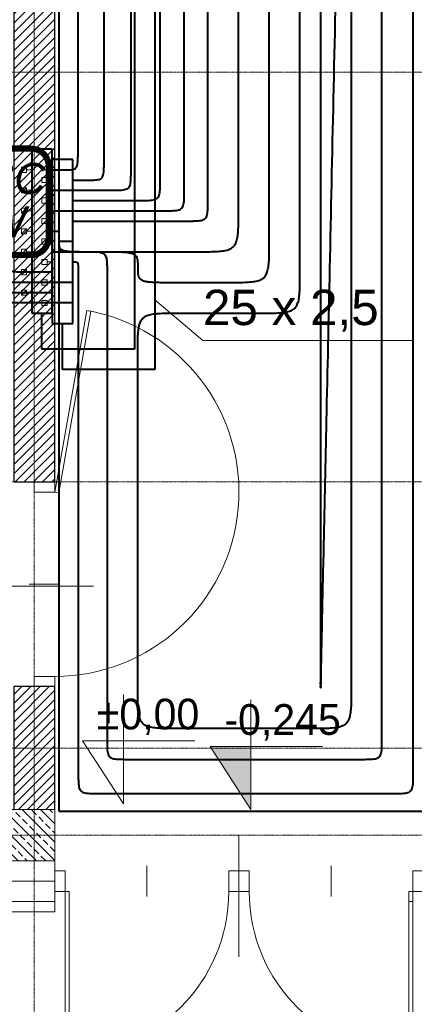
# Model space of a CAD drawing. Header units: millimetres. Extents: x 49908 to 79848, y -11883 to -3092.
# Tile 61 of 222: x 69083 to 69276, y -6682 to -6201. Entities that reach past the tile are written whole.
import ezdxf
from ezdxf.lldxf.tags import DXFTag

# ---------------------------------------------------------------- set-up
doc = ezdxf.new("R2010")
doc.units = ezdxf.units.MM
doc.linetypes.add('AUSGEZOGEN', pattern=[0])
doc.linetypes.add('DASHDOT', pattern=[1, 0.5, -0.25, 0, -0.25])
doc.layers.get('0').update_dxf_attribs({"color": 9, "lineweight": 9})
for name, color, linetype, lineweight in [('A opis', 9, 'Continuous', 13), ('A stolarka', 9, 'Continuous', 9), ('A_CIENKA', 9, 'Continuous', 9), ('A_HATCH', 9, 'Continuous', 9), ('A_IZOLACJA', 9, 'ZIGZAG', 9), ('A_MUROWANE', 9, 'Continuous', 25), ('A_OSIE', 9, 'DASHDOT', 9), ('\x9dciany', 9, 'Continuous', 9)]:
    doc.layers.add(name, color=color, linetype=linetype, lineweight=lineweight)
for name, color, linetype in [('IS_Armatura_Therm', 7, 'SOLID'), ('IS_Opisy_działek_Therm', 7, 'SOLID'), ('IS_Text_Konstrukcji', 7, 'Continuous')]:
    doc.layers.add(name, color=color, linetype=linetype)
for name, color, linetype, true_color in [('IS_Ogrzewanie_płaszczyznowe', 7, 'SOLID', 0xac00e6), ('IS_Przyłącza_o.p._Powrót', 7, 'DASH', 0x438955), ('IS_Przyłącza_o.p._Zasilanie', 7, 'SOLID', 0xff9124)]:
    doc.layers.add(name, color=color, linetype=linetype, true_color=true_color)
for name, color, linetype, lineweight, true_color in [('IS_Powrót', 7, 'DASH', 25, 0x0000e6), ('IS_Rozdzielacze_Powrót', 5, 'DASH', 25, 0x0000ff), ('IS_Rozdzielacze_Zasilanie', 1, 'SOLID', 25, 0xff0000), ('IS_Rys.pętli_o.p._Powrót', 7, 'DASH', 13, 0x4c9a5f), ('IS_Rys.pętli_o.p._Zasilanie', 7, 'SOLID', 13, 0xff8c1a), ('IS_Zasilanie', 7, 'SOLID', 25, 0xeb0000)]:
    doc.layers.add(name, color=color, linetype=linetype, lineweight=lineweight, true_color=true_color)
tags = doc.linetypes.add('DASH', pattern=[15, 10, -5]).pattern_tags.tags
tags[6:7] = [DXFTag(74, 4), DXFTag(75, 0), DXFTag(340, '0'), DXFTag(46, 0.0), DXFTag(50, 0.0), DXFTag(44, 0.0), DXFTag(45, 0.0)]
tags[4:5] = [DXFTag(74, 4), DXFTag(75, 0), DXFTag(340, '0'), DXFTag(46, 0.0), DXFTag(50, 0.0), DXFTag(44, 0.0), DXFTag(45, 0.0)]
tags = doc.linetypes.add('SOLID', pattern=[10, 10, 0]).pattern_tags.tags
tags[6:7] = [DXFTag(74, 4), DXFTag(75, 0), DXFTag(340, '0'), DXFTag(46, 0.0), DXFTag(50, 0.0), DXFTag(44, 0.0), DXFTag(45, 0.0)]
tags[4:5] = [DXFTag(74, 4), DXFTag(75, 0), DXFTag(340, '0'), DXFTag(46, 0.0), DXFTag(50, 0.0), DXFTag(44, 0.0), DXFTag(45, 0.0)]
doc.linetypes.add('ZIGZAG', pattern='A,0.00254,-5.08,[131,ltypeshp.shx,S=5.08,R=0,X=-5.08,Y=0],-10.16,[131,ltypeshp.shx,S=5.08,R=180,X=5.08,Y=0],-5.08', length=20.32254)
pattern_1 = [(45, (16000, 0), (-2.24506403, 2.24506403), [])]

msp = doc.modelspace()

# ---------------------------------------------------------------- hatches: boundary and pattern name
at = {"lineweight": 5, "ltscale": 0.25}
h = msp.add_hatch(dxfattribs=at)
h.set_pattern_fill('ANSI33', color=256, angle=90, style=0)
h.set_pattern_definition([(135, (69100.4694, -6611.6265), (-4.4901, -4.4901), []), (135, (69100.4694, -6607.1363), (-4.4901, -4.4901), [3.175, -1.5875])])
h.paths.add_polyline_path([(69075.47, -6611.63), (69100.47, -6611.63), (69100.47, -6586.63), (69075.47, -6586.63)])
at = {"layer": 'A_CIENKA', "transparency": 33554687}
h = msp.add_hatch(color=256, dxfattribs=at)
h.dxf.hatch_style = 1
h.paths.add_polyline_path([(69196.35, -6555.81), (69176.35, -6555.81), (69196.35, -6586.59)])
at = {"layer": 'A_HATCH', "transparency": 33554687}
h = msp.add_hatch(dxfattribs=at)
h.set_pattern_fill('ANSI31', color=256, angle=360)
h.set_pattern_definition(pattern_1)
h.paths.add_polyline_path([(69100.47, -6009.74), (69080.47, -6009.74), (69080.47, -6426.63), (69100.47, -6426.63)])
h.paths.add_polyline_path([(69100.47, -5426.63), (69080.47, -5426.63), (69080.47, -5486.63), (68700.47, -5486.63), (68700.47, -5439.13), (68680.47, -5439.13), (68680.47, -5566.63), (68700.47, -5566.63), (68700.47, -5506.63), (69080.47, -5506.63), (69080.47, -5566.63), (69100.47, -5566.63)])
h.paths.add_polyline_path([(69100.47, -4926.63), (69042.97, -4926.63), (69042.97, -4946.63), (69080.47, -4946.63), (69080.47, -5326.63), (69100.47, -5326.63)])
h.paths.add_polyline_path([(68942.97, -4926.63), (68837.97, -4926.63), (68837.97, -4946.63), (68942.97, -4946.63)])
h.paths.add_polyline_path([(69695.47, -5826.63), (69555.47, -5826.63), (69555.47, -5846.63), (69670.47, -5846.63), (69670.47, -6026.63), (69690.47, -6026.63), (69690.47, -5846.63), (69695.47, -5846.63)])
h.paths.add_polyline_path([(69690.47, -6026.63), (69670.47, -6026.63), (69670.47, -6126.63), (69690.47, -6126.63)])
h.paths.add_polyline_path([(69690.47, -6126.63), (69670.47, -6126.63), (69670.47, -6181.63), (69690.47, -6181.63)])
h.paths.add_polyline_path([(69940.47, -5826.63), (69790.47, -5826.63), (69790.47, -5846.63), (69940.47, -5846.63)])
h.paths.add_polyline_path([(69940.47, -5826.63), (69940.47, -5846.63)], flags=17)
h.paths.add_polyline_path([(69790.47, -5826.63), (69785.47, -5826.63), (69785.47, -5846.63), (69790.47, -5846.63)])
h.paths.add_polyline_path([(69325.47, -5826.63), (69325.47, -5846.63), (69465.47, -5846.63), (69465.47, -5826.63)])
h.paths.add_polyline_path([(69300.47, -5851.63), (69280.47, -5851.63), (69280.47, -5966.63), (69290.47, -5966.63), (69300.47, -5966.63)])
h.paths.add_polyline_path([(69300.47, -5439.13), (69280.47, -5439.13), (69280.47, -5813.63), (69300.47, -5813.63)])
h.paths.add_polyline_path([(69280.47, -5014.13), (69300.47, -5014.13), (69300.47, -4926.63), (69280.47, -4926.63)])
h.paths.add_polyline_path([(69300.47, -5039.13), (69280.47, -5039.13), (69280.47, -5414.13), (69300.47, -5414.13)])
h.paths.add_polyline_path([(68700.47, -5839.13), (68680.47, -5839.13), (68680.47, -5909.74), (68700.47, -5909.74)])
h.paths.add_polyline_path([(68700.47, -5814.13), (68700.47, -5826.63), (69080.47, -5826.63), (69080.47, -5909.74), (69100.47, -5909.74), (69100.47, -5666.63), (69080.47, -5666.63), (69080.47, -5806.63), (68700.47, -5806.63), (68700.47, -5666.63), (68680.47, -5666.63), (68680.47, -5814.13)])
h.paths.add_polyline_path([(68680.47, -5014.13), (68700.47, -5014.13), (68700.47, -4946.63), (68737.97, -4946.63), (68737.97, -4926.63), (68680.47, -4926.63)])
h.paths.add_polyline_path([(68700.47, -5039.13), (68680.47, -5039.13), (68680.47, -5314.13), (68700.47, -5314.13)])
h = msp.add_hatch(dxfattribs=at)
h.set_pattern_fill('ANSI31', color=256, angle=360)
h.set_pattern_definition(pattern_1)
h.paths.add_polyline_path([(69100.47, -6526.63), (69080.47, -6526.63), (69080.47, -6586.63), (69100.47, -6586.63)])
h.paths.add_polyline_path([(69300.47, -6239.13), (69280.47, -6239.13), (69280.47, -6586.63), (69300.47, -6586.63)])
h.paths.add_polyline_path([(69690.47, -6271.63), (69680.47, -6271.63), (69670.47, -6271.63), (69670.47, -6586.63), (69690.47, -6586.63)])

# ---------------------------------------------------------------- linework, layer by layer
for p, q in [((69105.47, -6626.63), (69107.47, -6626.63)), ((69273.47, -6626.63), (69280.47, -6626.63))]:
    msp.add_line(p, q)
msp.add_lwpolyline([(69075.47, -6611.63), (69100.47, -6611.63), (69100.47, -6586.63), (69075.47, -6586.63)], close=True)
at = {"ltscale": 0.5}
msp.add_lwpolyline([(69100.47, -6636.63), (69100.47, -6611.63)], dxfattribs=at)
at = {"layer": 'A opis', "ltscale": 0.5}
for p, q in [((69059.87, -6477.52), (69119.37, -6477.52)), ((69190.47, -6658.62), (69190.47, -6599.13))]:
    msp.add_line(p, q, dxfattribs=at)
at = {"layer": 'A stolarka', "linetype": 'AUSGEZOGEN', "lineweight": 0}
for p, q in [((69102.97, -6476.63), (69087.97, -6476.63)), ((69145.47, -6629.13), (69145.47, -6614.13)), ((69235.47, -6629.13), (69235.47, -6614.13))]:
    msp.add_line(p, q, dxfattribs=at)
for points in [[(69100.47, -6431.63), (69102.44, -6431.97), (69118.07, -6343.34), (69116.1, -6342.99)], [(69090.47, -6426.63), (69090.47, -6431.63), (69100.47, -6431.63), (69100.47, -6426.63)], [(69090.47, -6521.63), (69090.47, -6526.63), (69100.47, -6526.63), (69100.47, -6521.63)], [(69100.47, -6616.63), (69105.47, -6616.63), (69105.47, -6626.63), (69100.47, -6626.63)], [(69185.47, -6616.63), (69190.47, -6616.63), (69190.47, -6626.63), (69185.47, -6626.63)], [(69195.47, -6616.63), (69190.47, -6616.63), (69190.47, -6626.63), (69195.47, -6626.63)], [(69280.47, -6616.63), (69275.47, -6616.63), (69275.47, -6626.63), (69280.47, -6626.63)], [(69105.47, -6626.63), (69107.47, -6626.63), (69107.47, -6706.63), (69105.47, -6706.63)], [(69275.47, -6626.63), (69273.47, -6626.63), (69273.47, -6706.63), (69275.47, -6706.63)]]:
    msp.add_lwpolyline(points, close=True, dxfattribs=at)
for centre, radius, start, end in [((69100.47, -6431.63), 90, 270, 80), ((69105.47, -6626.63), 80, 270, 0), ((69275.47, -6626.63), 80, 180, 270)]:
    msp.add_arc(centre, radius, start, end, dxfattribs=at)
at = {"layer": 'A_CIENKA'}
for p, q in [((69134.02, -6530.5), (69134.02, -6583.93)), ((69134.02, -6553.14), (69114.02, -6553.14)), ((69114.02, -6553.14), (69134.02, -6583.93)), ((69134.02, -6553.14), (69168.93, -6553.14))]:
    msp.add_line(p, q, dxfattribs=at)
for points in [[(69196.35, -6533.16), (69196.35, -6586.59), (69176.35, -6555.81), (69196.35, -6555.81), (69231.26, -6555.81)], [(69100.47, -6631.63), (68680.47, -6631.63)], [(69275.47, -6631.63), (69273.47, -6631.63)]]:
    msp.add_lwpolyline(points, dxfattribs=at)
at = {"layer": 'A_IZOLACJA', "ltscale": 0.015}
msp.add_lwpolyline([(69100.47, -6621.63), (68680.47, -6621.63)], dxfattribs=at)
at = {"layer": 'A_MUROWANE'}
msp.add_lwpolyline([(69080.47, -6009.74), (69080.47, -6426.63), (69100.47, -6426.63), (69100.47, -6009.74)], close=True, dxfattribs=at)
msp.add_lwpolyline([(69100.47, -6586.63), (69100.47, -6526.63), (69080.47, -6526.63), (69080.47, -6586.63)], dxfattribs=at)
at = {"layer": 'A_OSIE', "ltscale": 0.3, "transparency": 33554559}
for p, q in [((69090.47, -7140.05), (69090.47, -3902.99)), ((70341.81, -6226.63), (67440.85, -6226.63)), ((70341.81, -6426.63), (67440.85, -6426.63)), ((70341.81, -6556.63), (67440.85, -6556.63)), ((67440.85, -6599.13), (70342.17, -6599.13))]:
    msp.add_line(p, q, dxfattribs=at)
at = {"layer": 'IS_Armatura_Therm', "color": 5, "lineweight": 20}
for p, q in [((69086.72, -6273.03), (69084.22, -6273.03)), ((69084.22, -6273.03), (69084.22, -6275.53)), ((69086.72, -6273.03), (69084.22, -6275.53)), ((69086.72, -6275.53), (69086.72, -6273.03)), ((69089.22, -6274.28), (69086.72, -6274.28)), ((69084.22, -6275.53), (69086.72, -6275.53)), ((69086.72, -6283.03), (69084.22, -6283.03)), ((69084.22, -6283.03), (69084.22, -6285.53)), ((69086.72, -6283.03), (69084.22, -6285.53)), ((69086.72, -6285.53), (69086.72, -6283.03)), ((69084.22, -6285.53), (69086.72, -6285.53)), ((69089.22, -6284.28), (69086.72, -6284.28)), ((69086.72, -6293.03), (69084.22, -6293.03)), ((69084.22, -6293.03), (69084.22, -6295.53)), ((69086.72, -6293.03), (69084.22, -6295.53)), ((69086.72, -6295.53), (69086.72, -6293.03)), ((69084.22, -6295.53), (69086.72, -6295.53)), ((69089.22, -6294.28), (69086.72, -6294.28)), ((69086.72, -6303.03), (69084.22, -6303.03)), ((69084.22, -6303.03), (69084.22, -6305.53)), ((69086.72, -6303.03), (69084.22, -6305.53)), ((69086.72, -6305.53), (69086.72, -6303.03)), ((69084.22, -6305.53), (69086.72, -6305.53)), ((69089.22, -6304.28), (69086.72, -6304.28)), ((69086.72, -6313.03), (69084.22, -6313.03)), ((69084.22, -6313.03), (69084.22, -6315.53)), ((69086.72, -6313.03), (69084.22, -6315.53)), ((69084.22, -6315.53), (69086.72, -6315.53)), ((69086.72, -6315.53), (69086.72, -6313.03)), ((69089.22, -6314.28), (69086.72, -6314.28)), ((69086.72, -6323.03), (69084.22, -6323.03)), ((69084.22, -6323.03), (69084.22, -6325.53)), ((69086.72, -6323.03), (69084.22, -6325.53)), ((69084.22, -6325.53), (69086.72, -6325.53)), ((69086.72, -6325.53), (69086.72, -6323.03)), ((69089.22, -6324.28), (69086.72, -6324.28)), ((69086.72, -6333.03), (69084.22, -6333.03)), ((69084.22, -6333.03), (69084.22, -6335.53)), ((69086.72, -6333.03), (69084.22, -6335.53)), ((69084.22, -6335.53), (69086.72, -6335.53)), ((69086.72, -6335.53), (69086.72, -6333.03)), ((69089.22, -6334.28), (69086.72, -6334.28))]:
    msp.add_line(p, q, dxfattribs=at)
at = {"layer": 'IS_Armatura_Therm', "color": 1, "lineweight": 20}
for p, q in [((69096.72, -6278.03), (69094.22, -6278.03)), ((69094.22, -6278.03), (69094.22, -6280.53)), ((69096.72, -6280.53), (69096.72, -6278.03)), ((69094.22, -6280.53), (69096.72, -6280.53)), ((69099.22, -6279.28), (69096.72, -6279.28)), ((69096.72, -6288.03), (69094.22, -6288.03)), ((69094.22, -6288.03), (69094.22, -6290.53)), ((69096.72, -6290.53), (69096.72, -6288.03)), ((69094.22, -6290.53), (69096.72, -6290.53)), ((69099.22, -6289.28), (69096.72, -6289.28)), ((69096.72, -6298.03), (69094.22, -6298.03)), ((69094.22, -6298.03), (69094.22, -6300.53)), ((69096.72, -6300.53), (69096.72, -6298.03)), ((69094.22, -6300.53), (69096.72, -6300.53)), ((69099.22, -6299.28), (69096.72, -6299.28)), ((69096.72, -6308.03), (69094.22, -6308.03)), ((69094.22, -6308.03), (69094.22, -6310.53)), ((69094.22, -6310.53), (69096.72, -6310.53)), ((69096.72, -6310.53), (69096.72, -6308.03)), ((69099.22, -6309.28), (69096.72, -6309.28)), ((69096.72, -6318.03), (69094.22, -6318.03)), ((69094.22, -6318.03), (69094.22, -6320.53)), ((69094.22, -6320.53), (69096.72, -6320.53)), ((69096.72, -6320.53), (69096.72, -6318.03)), ((69099.22, -6319.28), (69096.72, -6319.28)), ((69096.72, -6328.03), (69094.22, -6328.03)), ((69094.22, -6328.03), (69094.22, -6330.53)), ((69094.22, -6330.53), (69096.72, -6330.53)), ((69096.72, -6330.53), (69096.72, -6328.03)), ((69099.22, -6329.28), (69096.72, -6329.28)), ((69096.72, -6338.03), (69094.22, -6338.03)), ((69094.22, -6338.03), (69094.22, -6340.53)), ((69094.22, -6340.53), (69096.72, -6340.53)), ((69096.72, -6340.53), (69096.72, -6338.03)), ((69099.22, -6339.28), (69096.72, -6339.28))]:
    msp.add_line(p, q, dxfattribs=at)
at = {"layer": 'IS_Ogrzewanie_płaszczyznowe', "lineweight": 40}
for p, q in [((69102.42, -6031.83), (69102.42, -6203.33)), ((69102.42, -6203.33), (69102.42, -6376.19)), ((69102.42, -6376.19), (69102.42, -6587.52)), ((69102.42, -6587.52), (69282.42, -6587.52))]:
    msp.add_line(p, q, dxfattribs=at)
at = {"layer": 'IS_Opisy_działek_Therm', "lineweight": 20}
for p, q in [((69149.39, -6337.83), (69172.89, -6357.64)), ((69172.89, -6357.64), (69275.89, -6357.64))]:
    msp.add_line(p, q, dxfattribs=at)
at = {"layer": 'IS_Powrót', "lineweight": 40}
for p, q in [((69139.39, -5866.06), (69139.39, -6361.8)), ((69094.22, -6361.8), (69094.22, -6344.28)), ((69139.39, -6361.8), (69094.22, -6361.8))]:
    msp.add_line(p, q, dxfattribs=at)
at = {"layer": 'IS_Przyłącza_o.p._Powrót', "lineweight": 40}
for points, knots in [([(69163.76, -6284.28), (69163.76, -6281.66), (69163.76, -6271.84), (69163.76, -6251.28), (69163.76, -6220.05), (69163.76, -6181.2), (69163.76, -6137.79), (69163.76, -6092.85), (69163.76, -6049.43), (69163.76, -6010.59), (69163.76, -5979.36), (69163.76, -5958.79), (69163.76, -5948.98), (69163.76, -5946.35)], [0, 0, 0, 0, 0.078707, 0.294517, 0.616963, 1.015576, 1.459891, 1.919439, 2.363754, 2.762367, 3.084813, 3.300623, 3.37933, 3.37933, 3.37933, 3.37933]), ([(69137.74, -6274.28), (69137.74, -6271.96), (69137.74, -6263.28), (69137.74, -6245.08), (69137.74, -6217.44), (69137.74, -6183.07), (69137.74, -6144.65), (69137.74, -6104.88), (69137.74, -6066.46), (69137.74, -6032.09), (69137.74, -6004.45), (69137.74, -5986.25), (69137.74, -5977.57), (69137.74, -5975.24)], [0, 0, 0, 0, 0.069649, 0.260622, 0.545958, 0.898696, 1.291875, 1.698535, 2.091714, 2.444452, 2.729788, 2.920761, 2.99041, 2.99041, 2.99041, 2.99041]), ([(69111.84, -6264.28), (69111.84, -6262.24), (69111.84, -6254.59), (69111.84, -6238.56), (69111.84, -6214.23), (69111.84, -6183.96), (69111.84, -6150.12), (69111.84, -6115.1), (69111.84, -6081.27), (69111.84, -6051), (69111.84, -6026.67), (69111.84, -6010.64), (69111.84, -6002.99), (69111.84, -6000.94)], [0, 0, 0, 0, 0.061334, 0.229507, 0.480779, 0.791405, 1.137645, 1.495755, 1.841995, 2.152621, 2.403893, 2.572066, 2.6334, 2.6334, 2.6334, 2.6334]), ([(69260.34, -6552.15), (69260.34, -6548.27), (69260.34, -6533.75), (69260.34, -6503.34), (69260.34, -6457.15), (69260.34, -6399.71), (69260.34, -6335.51), (69260.34, -6269.05), (69260.34, -6204.84), (69260.34, -6147.4), (69260.34, -6101.22), (69260.34, -6070.8), (69260.34, -6056.29), (69260.34, -6052.41)], [0, 0, 0, 0, 0.116393, 0.435536, 0.912373, 1.501848, 2.158907, 2.838493, 3.495552, 4.085027, 4.561864, 4.881007, 4.9974, 4.9974, 4.9974, 4.9974]), ([(69105.53, -6274.28), (69106.06, -6274.28), (69107.01, -6274.29), (69108.31, -6274.25), (69109.36, -6274.12), (69110.21, -6273.86), (69110.87, -6273.37), (69111.31, -6272.62), (69111.59, -6271.62), (69111.74, -6270.32), (69111.82, -6268.67), (69111.84, -6266.62), (69111.84, -6265.11), (69111.84, -6264.28)], [0, 0, 0, 0, 0.0156972, 0.0285596, 0.0389489, 0.0474318, 0.055, 0.063085, 0.0730556, 0.0858735, 0.1022019, 0.1225652, 0.1474338, 0.1474338, 0.1474338, 0.1474338]), ([(69099.22, -6274.28), (69099.27, -6274.28), (69099.45, -6274.28), (69099.84, -6274.28), (69100.42, -6274.28), (69101.15, -6274.28), (69101.96, -6274.28), (69102.8, -6274.28), (69103.61, -6274.28), (69104.33, -6274.28), (69104.92, -6274.28), (69105.3, -6274.28), (69105.48, -6274.28), (69105.53, -6274.28)], [0, 0, 0, 0, 0.00147011, 0.00550107, 0.01152379, 0.0189692, 0.02726822, 0.03585178, 0.0441508, 0.05159621, 0.05761893, 0.06164989, 0.06312, 0.06312, 0.06312, 0.06312]), ([(69127.74, -6284.28), (69128.57, -6284.28), (69130.07, -6284.29), (69132.13, -6284.25), (69133.78, -6284.13), (69135.09, -6283.87), (69136.12, -6283.42), (69136.87, -6282.67), (69137.32, -6281.64), (69137.58, -6280.33), (69137.7, -6278.67), (69137.74, -6276.62), (69137.74, -6275.11), (69137.74, -6274.28)], [0, 0, 0, 0, 0.0248686, 0.0452361, 0.061602, 0.0745999, 0.0851852, 0.0948541, 0.1054394, 0.1184374, 0.1348033, 0.1551707, 0.1800393, 0.1800393, 0.1800393, 0.1800393]), ([(69099.22, -6284.28), (69099.44, -6284.28), (69100.27, -6284.28), (69102.01, -6284.28), (69104.64, -6284.28), (69107.92, -6284.28), (69111.58, -6284.28), (69115.37, -6284.28), (69119.04, -6284.28), (69122.32, -6284.28), (69124.95, -6284.28), (69126.69, -6284.28), (69127.52, -6284.28), (69127.74, -6284.28)], [0, 0, 0, 0, 0.0066418, 0.0248533, 0.0520633, 0.085701, 0.1231952, 0.1619748, 0.199469, 0.2331067, 0.2603167, 0.2785282, 0.28517, 0.28517, 0.28517, 0.28517]), ([(69153.76, -6294.28), (69154.59, -6294.28), (69156.09, -6294.29), (69158.15, -6294.25), (69159.8, -6294.13), (69161.11, -6293.87), (69162.14, -6293.42), (69162.89, -6292.67), (69163.34, -6291.64), (69163.6, -6290.33), (69163.72, -6288.67), (69163.76, -6286.62), (69163.76, -6285.11), (69163.76, -6284.28)], [0, 0, 0, 0, 0.0248686, 0.0452361, 0.061602, 0.0745999, 0.0851852, 0.0948541, 0.1054394, 0.1184374, 0.1348033, 0.1551707, 0.1800393, 0.1800393, 0.1800393, 0.1800393]), ([(69099.22, -6294.28), (69099.64, -6294.28), (69101.23, -6294.28), (69104.55, -6294.28), (69109.59, -6294.28), (69115.86, -6294.28), (69122.86, -6294.28), (69130.11, -6294.28), (69137.12, -6294.28), (69143.39, -6294.28), (69148.43, -6294.28), (69151.75, -6294.28), (69153.33, -6294.28), (69153.76, -6294.28)], [0, 0, 0, 0, 0.0127021, 0.0475304, 0.0995679, 0.1638978, 0.2356031, 0.3097669, 0.3814722, 0.4458021, 0.4978396, 0.5326679, 0.54537, 0.54537, 0.54537, 0.54537]), ([(69099.22, -6304.28), (69099.24, -6304.28), (69099.34, -6304.28), (69099.53, -6304.28), (69099.83, -6304.28), (69100.2, -6304.28), (69100.61, -6304.28), (69101.03, -6304.28), (69101.45, -6304.28), (69101.81, -6304.28), (69102.11, -6304.28), (69102.31, -6304.28), (69102.4, -6304.28), (69102.42, -6304.28)], [0, 0, 0, 0, 0.00074614, 0.00279201, 0.00584877, 0.00962761, 0.01383969, 0.01819618, 0.02240826, 0.0261871, 0.02924386, 0.03128973, 0.03203587, 0.03203587, 0.03203587, 0.03203587]), ([(69086.5, -6324.28), (69085.67, -6324.28), (69084.16, -6324.29), (69082.11, -6324.25), (69080.46, -6324.13), (69079.14, -6323.87), (69078.11, -6323.42), (69077.37, -6322.67), (69076.91, -6321.64), (69076.66, -6320.33), (69076.54, -6318.67), (69076.5, -6316.62), (69076.5, -6315.11), (69076.5, -6314.28)], [0, 0, 0, 0, 0.0248686, 0.0452361, 0.061602, 0.0745999, 0.0851852, 0.0948541, 0.1054394, 0.1184374, 0.1348033, 0.1551707, 0.1800393, 0.1800393, 0.1800393, 0.1800393]), ([(69099.22, -6314.28), (69099.35, -6314.28), (69099.84, -6314.28), (69100.86, -6314.28), (69102.41, -6314.28), (69104.34, -6314.28), (69106.5, -6314.28), (69108.73, -6314.28), (69110.88, -6314.28), (69112.81, -6314.28), (69114.37, -6314.28), (69115.39, -6314.28), (69115.87, -6314.28), (69116, -6314.28)], [0, 0, 0, 0, 0.0039094, 0.0146285, 0.0306443, 0.0504433, 0.0725122, 0.0953378, 0.1174067, 0.1372057, 0.1532215, 0.1639406, 0.16785, 0.16785, 0.16785, 0.16785]), ([(69116, -6314.28), (69116.83, -6314.28), (69118.34, -6314.28), (69120.39, -6314.32), (69122.05, -6314.44), (69123.36, -6314.7), (69124.39, -6315.15), (69125.14, -6315.9), (69125.59, -6316.93), (69125.85, -6318.24), (69125.97, -6319.89), (69126.01, -6321.95), (69126, -6323.46), (69126, -6324.28)], [0, 0, 0, 0, 0.0248686, 0.0452361, 0.061602, 0.0745999, 0.0851852, 0.0948541, 0.1054394, 0.1184374, 0.1348033, 0.1551707, 0.1800393, 0.1800393, 0.1800393, 0.1800393]), ([(69099.22, -6324.28), (69099.12, -6324.28), (69098.75, -6324.28), (69097.98, -6324.28), (69096.8, -6324.28), (69095.34, -6324.28), (69093.71, -6324.28), (69092.01, -6324.28), (69090.38, -6324.28), (69088.92, -6324.28), (69087.74, -6324.28), (69086.97, -6324.28), (69086.6, -6324.28), (69086.5, -6324.28)], [0, 0, 0, 0, 0.0029624, 0.0110849, 0.023221, 0.0382239, 0.0549468, 0.0722432, 0.0889661, 0.103969, 0.1161051, 0.1242276, 0.12719, 0.12719, 0.12719, 0.12719]), ([(69126, -6324.28), (69126, -6326.05), (69126, -6332.67), (69126, -6346.54), (69126, -6367.6), (69126, -6393.79), (69126, -6423.06), (69126, -6453.37), (69126, -6482.64), (69126, -6508.83), (69126, -6529.89), (69126, -6543.76), (69126, -6550.38), (69126, -6552.15)], [0, 0, 0, 0, 0.053071, 0.198587, 0.416007, 0.684784, 0.984378, 1.294242, 1.593836, 1.862613, 2.080033, 2.225549, 2.27862, 2.27862, 2.27862, 2.27862]), ([(69099.22, -6334.28), (69098.97, -6334.28), (69098.03, -6334.28), (69096.06, -6334.28), (69093.08, -6334.28), (69089.37, -6334.28), (69085.22, -6334.28), (69080.92, -6334.28), (69076.77, -6334.28), (69073.06, -6334.28), (69070.07, -6334.28), (69068.11, -6334.28), (69067.17, -6334.28), (69066.92, -6334.28)], [0, 0, 0, 0, 0.0075234, 0.028152, 0.0589736, 0.0970759, 0.1395466, 0.1834734, 0.2259441, 0.2640464, 0.294868, 0.3154966, 0.32302, 0.32302, 0.32302, 0.32302]), ([(69126, -6552.15), (69126, -6552.98), (69126, -6554.48), (69126.04, -6556.54), (69126.16, -6558.19), (69126.42, -6559.5), (69126.87, -6560.53), (69127.62, -6561.28), (69128.65, -6561.73), (69129.96, -6561.99), (69131.61, -6562.11), (69133.67, -6562.15), (69135.18, -6562.15), (69136, -6562.15)], [0, 0, 0, 0, 0.0248686, 0.0452361, 0.061602, 0.0745999, 0.0851852, 0.0948541, 0.1054394, 0.1184374, 0.1348033, 0.1551707, 0.1800393, 0.1800393, 0.1800393, 0.1800393]), ([(69250.34, -6562.15), (69251.17, -6562.15), (69252.68, -6562.15), (69254.73, -6562.11), (69256.39, -6561.99), (69257.7, -6561.73), (69258.73, -6561.28), (69259.48, -6560.53), (69259.93, -6559.5), (69260.19, -6558.19), (69260.31, -6556.54), (69260.35, -6554.48), (69260.34, -6552.98), (69260.34, -6552.15)], [0, 0, 0, 0, 0.0248686, 0.0452361, 0.061602, 0.0745999, 0.0851852, 0.0948541, 0.1054394, 0.1184374, 0.1348033, 0.1551707, 0.1800393, 0.1800393, 0.1800393, 0.1800393]), ([(69136, -6562.15), (69136.89, -6562.15), (69140.21, -6562.15), (69147.17, -6562.15), (69157.74, -6562.15), (69170.88, -6562.15), (69185.57, -6562.15), (69200.78, -6562.15), (69215.47, -6562.15), (69228.61, -6562.15), (69239.18, -6562.15), (69246.14, -6562.15), (69249.46, -6562.15), (69250.34, -6562.15)], [0, 0, 0, 0, 0.026631, 0.09965, 0.20875, 0.343621, 0.493956, 0.649444, 0.799779, 0.93465, 1.04375, 1.116769, 1.1434, 1.1434, 1.1434, 1.1434])]:
    msp.add_open_spline(points, degree=3, knots=knots, dxfattribs=at)
at = {"layer": 'IS_Przyłącza_o.p._Zasilanie', "lineweight": 40}
for points, knots in [([(69175.28, -6289.28), (69175.28, -6286.5), (69175.28, -6276.09), (69175.28, -6254.28), (69175.28, -6221.15), (69175.28, -6179.95), (69175.28, -6133.9), (69175.28, -6086.23), (69175.28, -6040.18), (69175.28, -5998.98), (69175.28, -5965.85), (69175.28, -5944.04), (69175.28, -5933.62), (69175.28, -5930.84)], [0, 0, 0, 0, 0.083484, 0.312392, 0.654408, 1.077214, 1.548495, 2.035935, 2.507216, 2.930022, 3.272038, 3.500946, 3.58443, 3.58443, 3.58443, 3.58443]), ([(69151.96, -6279.28), (69151.96, -6276.81), (69151.96, -6267.56), (69151.96, -6248.17), (69151.96, -6218.72), (69151.96, -6182.1), (69151.96, -6141.17), (69151.96, -6098.8), (69151.96, -6057.87), (69151.96, -6021.24), (69151.96, -5991.8), (69151.96, -5972.41), (69151.96, -5963.16), (69151.96, -5960.68)], [0, 0, 0, 0, 0.074205, 0.27767, 0.58167, 0.957482, 1.37638, 1.80964, 2.228538, 2.60435, 2.90835, 3.111815, 3.18602, 3.18602, 3.18602, 3.18602]), ([(69124.55, -6269.28), (69124.55, -6267.09), (69124.55, -6258.9), (69124.55, -6241.73), (69124.55, -6215.66), (69124.55, -6183.23), (69124.55, -6146.99), (69124.55, -6109.47), (69124.55, -6073.22), (69124.55, -6040.79), (69124.55, -6014.72), (69124.55, -5997.56), (69124.55, -5989.36), (69124.55, -5987.17)], [0, 0, 0, 0, 0.065707, 0.24587, 0.515056, 0.847829, 1.218754, 1.602396, 1.973321, 2.306094, 2.57528, 2.755443, 2.82115, 2.82115, 2.82115, 2.82115]), ([(69275.64, -6568.83), (69275.64, -6564.91), (69275.64, -6550.26), (69275.64, -6519.56), (69275.64, -6472.95), (69275.64, -6414.96), (69275.64, -6350.16), (69275.64, -6283.08), (69275.64, -6218.27), (69275.64, -6160.29), (69275.64, -6113.67), (69275.64, -6082.98), (69275.64, -6068.32), (69275.64, -6064.41)], [0, 0, 0, 0, 0.117483, 0.439615, 0.920917, 1.515913, 2.179125, 2.865075, 3.528287, 4.123283, 4.604585, 4.926717, 5.0442, 5.0442, 5.0442, 5.0442]), ([(69116.88, -6279.28), (69117.52, -6279.28), (69118.67, -6279.29), (69120.25, -6279.25), (69121.52, -6279.12), (69122.54, -6278.87), (69123.34, -6278.39), (69123.9, -6277.64), (69124.23, -6276.63), (69124.43, -6275.32), (69124.52, -6273.67), (69124.55, -6271.62), (69124.55, -6270.11), (69124.55, -6269.28)], [0, 0, 0, 0, 0.0190594, 0.0346726, 0.0472489, 0.0573694, 0.0659996, 0.0746135, 0.0847812, 0.0976559, 0.1139961, 0.1343607, 0.1592293, 0.1592293, 0.1592293, 0.1592293]), ([(69109.22, -6279.28), (69109.28, -6279.28), (69109.5, -6279.28), (69109.97, -6279.28), (69110.68, -6279.28), (69111.56, -6279.28), (69112.54, -6279.28), (69113.56, -6279.28), (69114.55, -6279.28), (69115.43, -6279.28), (69116.14, -6279.28), (69116.6, -6279.28), (69116.82, -6279.28), (69116.88, -6279.28)], [0, 0, 0, 0, 0.001785, 0.00667937, 0.01399213, 0.02303231, 0.03310894, 0.04353106, 0.05360769, 0.06264787, 0.06996063, 0.074855, 0.07664, 0.07664, 0.07664, 0.07664]), ([(69141.96, -6289.28), (69142.79, -6289.28), (69144.3, -6289.29), (69146.35, -6289.25), (69148.01, -6289.13), (69149.32, -6288.87), (69150.35, -6288.42), (69151.09, -6287.67), (69151.55, -6286.64), (69151.8, -6285.33), (69151.92, -6283.67), (69151.96, -6281.62), (69151.96, -6280.11), (69151.96, -6279.28)], [0, 0, 0, 0, 0.0248686, 0.0452361, 0.061602, 0.0745999, 0.0851852, 0.0948541, 0.1054394, 0.1184374, 0.1348033, 0.1551707, 0.1800393, 0.1800393, 0.1800393, 0.1800393]), ([(69109.22, -6289.28), (69109.47, -6289.28), (69110.43, -6289.28), (69112.42, -6289.28), (69115.44, -6289.28), (69119.21, -6289.28), (69123.41, -6289.28), (69127.77, -6289.28), (69131.97, -6289.28), (69135.74, -6289.28), (69138.76, -6289.28), (69140.76, -6289.28), (69141.71, -6289.28), (69141.96, -6289.28)], [0, 0, 0, 0, 0.0076259, 0.0285355, 0.0597769, 0.0983982, 0.1414474, 0.1859726, 0.2290218, 0.2676431, 0.2988845, 0.3197941, 0.32742, 0.32742, 0.32742, 0.32742]), ([(69165.28, -6299.28), (69166.11, -6299.28), (69167.61, -6299.29), (69169.67, -6299.25), (69171.32, -6299.13), (69172.64, -6298.87), (69173.66, -6298.42), (69174.41, -6297.67), (69174.87, -6296.64), (69175.12, -6295.33), (69175.24, -6293.67), (69175.28, -6291.62), (69175.28, -6290.11), (69175.28, -6289.28)], [0, 0, 0, 0, 0.0248686, 0.0452361, 0.061602, 0.0745999, 0.0851852, 0.0948541, 0.1054394, 0.1184374, 0.1348033, 0.1551707, 0.1800393, 0.1800393, 0.1800393, 0.1800393]), ([(69109.22, -6299.28), (69109.65, -6299.28), (69111.28, -6299.28), (69114.7, -6299.28), (69119.88, -6299.28), (69126.32, -6299.28), (69133.52, -6299.28), (69140.98, -6299.28), (69148.18, -6299.28), (69154.62, -6299.28), (69159.8, -6299.28), (69163.21, -6299.28), (69164.84, -6299.28), (69165.28, -6299.28)], [0, 0, 0, 0, 0.0130563, 0.048856, 0.1023448, 0.1684688, 0.2421739, 0.3184061, 0.3921112, 0.4582352, 0.511724, 0.5475237, 0.56058, 0.56058, 0.56058, 0.56058]), ([(69109.22, -6309.28), (69109.17, -6309.28), (69108.97, -6309.28), (69108.56, -6309.28), (69107.93, -6309.28), (69107.15, -6309.28), (69106.27, -6309.28), (69105.37, -6309.28), (69104.5, -6309.28), (69103.72, -6309.28), (69103.09, -6309.28), (69102.67, -6309.28), (69102.48, -6309.28), (69102.42, -6309.28)], [0, 0, 0, 0, 0.00158294, 0.00592325, 0.01240818, 0.02042498, 0.02936091, 0.03860322, 0.04753915, 0.05555595, 0.06204089, 0.06638119, 0.06796413, 0.06796413, 0.06796413, 0.06796413]), ([(69109.22, -6319.28), (69109.23, -6319.28), (69109.27, -6319.28), (69109.35, -6319.28), (69109.48, -6319.28), (69109.64, -6319.28), (69109.81, -6319.28), (69110, -6319.28), (69110.17, -6319.28), (69110.33, -6319.28), (69110.46, -6319.28), (69110.54, -6319.28), (69110.58, -6319.28), (69110.59, -6319.28)], [0, 0, 0, 0, 0.00031967, 0.00119617, 0.00250577, 0.00412472, 0.00592928, 0.00779572, 0.00960028, 0.01121923, 0.01252883, 0.01340533, 0.013725, 0.013725, 0.013725, 0.013725]), ([(69110.59, -6319.28), (69110.71, -6319.28), (69110.91, -6319.28), (69111.21, -6319.32), (69111.47, -6319.49), (69111.65, -6319.81), (69111.77, -6320.29), (69111.85, -6321), (69111.91, -6321.97), (69111.94, -6323.25), (69111.96, -6324.9), (69111.96, -6326.95), (69111.96, -6328.46), (69111.96, -6329.28)], [0, 0, 0, 0, 0.003414, 0.0062576, 0.0089118, 0.0121928, 0.0169592, 0.0238603, 0.0334227, 0.0461256, 0.0624303, 0.0827911, 0.1076596, 0.1076596, 0.1076596, 0.1076596]), ([(69109.22, -6329.28), (69108.97, -6329.28), (69108.02, -6329.28), (69106.02, -6329.28), (69103, -6329.28), (69099.24, -6329.28), (69095.04, -6329.28), (69090.68, -6329.28), (69086.48, -6329.28), (69082.72, -6329.28), (69079.7, -6329.28), (69077.71, -6329.28), (69076.75, -6329.28), (69076.5, -6329.28)], [0, 0, 0, 0, 0.0076205, 0.0285154, 0.0597349, 0.0983291, 0.141348, 0.185842, 0.2288609, 0.2674551, 0.2986746, 0.3195695, 0.32719, 0.32719, 0.32719, 0.32719]), ([(69111.96, -6329.28), (69111.96, -6331.14), (69111.96, -6338.1), (69111.96, -6352.68), (69111.96, -6374.82), (69111.96, -6402.35), (69111.96, -6433.13), (69111.96, -6464.98), (69111.96, -6495.76), (69111.96, -6523.29), (69111.96, -6545.43), (69111.96, -6560.01), (69111.96, -6566.97), (69111.96, -6568.83)], [0, 0, 0, 0, 0.055791, 0.208767, 0.437331, 0.719886, 1.034836, 1.360584, 1.675534, 1.958089, 2.186653, 2.339629, 2.39542, 2.39542, 2.39542, 2.39542]), ([(69109.22, -6339.28), (69108.81, -6339.28), (69107.29, -6339.28), (69104.11, -6339.28), (69099.28, -6339.28), (69093.27, -6339.28), (69086.55, -6339.28), (69079.59, -6339.28), (69072.87, -6339.28), (69066.86, -6339.28), (69062.03, -6339.28), (69058.84, -6339.28), (69057.32, -6339.28), (69056.92, -6339.28)], [0, 0, 0, 0, 0.0121815, 0.0455825, 0.0954875, 0.1571811, 0.2259478, 0.2970722, 0.3658389, 0.4275325, 0.4774375, 0.5108385, 0.52302, 0.52302, 0.52302, 0.52302]), ([(69111.96, -6568.83), (69111.96, -6569.66), (69111.96, -6571.16), (69112, -6573.22), (69112.12, -6574.87), (69112.38, -6576.18), (69112.83, -6577.21), (69113.58, -6577.96), (69114.61, -6578.41), (69115.92, -6578.67), (69117.57, -6578.79), (69119.63, -6578.83), (69121.14, -6578.83), (69121.96, -6578.83)], [0, 0, 0, 0, 0.0248686, 0.0452361, 0.061602, 0.0745999, 0.0851852, 0.0948541, 0.1054394, 0.1184374, 0.1348033, 0.1551707, 0.1800393, 0.1800393, 0.1800393, 0.1800393]), ([(69265.64, -6578.83), (69266.47, -6578.83), (69267.98, -6578.83), (69270.03, -6578.79), (69271.69, -6578.67), (69273, -6578.41), (69274.03, -6577.96), (69274.78, -6577.21), (69275.23, -6576.18), (69275.49, -6574.87), (69275.61, -6573.22), (69275.65, -6571.16), (69275.64, -6569.66), (69275.64, -6568.83)], [0, 0, 0, 0, 0.0248686, 0.0452361, 0.061602, 0.0745999, 0.0851852, 0.0948541, 0.1054394, 0.1184374, 0.1348033, 0.1551707, 0.1800393, 0.1800393, 0.1800393, 0.1800393]), ([(69121.96, -6578.83), (69123.08, -6578.83), (69127.25, -6578.83), (69136, -6578.83), (69149.28, -6578.83), (69165.79, -6578.83), (69184.25, -6578.83), (69203.36, -6578.83), (69221.82, -6578.83), (69238.33, -6578.83), (69251.61, -6578.83), (69260.36, -6578.83), (69264.53, -6578.83), (69265.64, -6578.83)], [0, 0, 0, 0, 0.033464, 0.125221, 0.262316, 0.431796, 0.620706, 0.816094, 1.005004, 1.174484, 1.311579, 1.403336, 1.4368, 1.4368, 1.4368, 1.4368])]:
    msp.add_open_spline(points, degree=3, knots=knots, dxfattribs=at)
at = {"layer": 'IS_Rozdzielacze_Powrót', "linetype": 'SOLID', "lineweight": 40}
for p, q in [((69099.22, -6264.28), (69089.22, -6264.28)), ((69089.22, -6264.28), (69089.22, -6344.28)), ((69099.22, -6344.28), (69099.22, -6264.28)), ((69089.22, -6344.28), (69099.22, -6344.28)), ((69099.22, -6344.28), (69099.22, -6344.28))]:
    msp.add_line(p, q, dxfattribs=at)
at = {"layer": 'IS_Rozdzielacze_Zasilanie', "lineweight": 40}
for p, q in [((69109.22, -6269.28), (69099.22, -6269.28)), ((69099.22, -6269.28), (69099.22, -6349.28)), ((69109.22, -6349.28), (69109.22, -6269.28)), ((69099.22, -6349.28), (69109.22, -6349.28)), ((69109.22, -6349.28), (69109.22, -6349.28))]:
    msp.add_line(p, q, dxfattribs=at)
at = {"layer": 'IS_Rys.pętli_o.p._Powrót', "lineweight": 40}
for points, knots in [([(69230.78, -6512.15), (69230.89, -6507.25), (69231.28, -6488.91), (69232.12, -6450.49), (69233.39, -6392.15), (69234.96, -6319.58), (69236.72, -6238.47), (69238.55, -6154.52), (69240.31, -6073.41), (69241.88, -6000.84), (69243.15, -5942.5), (69243.98, -5904.08), (69244.38, -5885.74), (69244.49, -5880.84)], [0, 0, 0, 0, 0.147073, 0.550336, 1.152859, 1.897711, 2.727959, 3.586673, 4.416922, 5.161773, 5.764297, 6.16756, 6.314633, 6.314633, 6.314633, 6.314633]), ([(69205.28, -6309.28), (69205.28, -6306.19), (69205.28, -6294.62), (69205.28, -6270.37), (69205.28, -6233.55), (69205.28, -6187.75), (69205.28, -6136.56), (69205.28, -6083.57), (69205.28, -6032.38), (69205.28, -5986.58), (69205.28, -5949.76), (69205.28, -5925.51), (69205.28, -5913.94), (69205.28, -5910.84)], [0, 0, 0, 0, 0.0928, 0.347253, 0.727435, 1.197424, 1.721298, 2.263132, 2.787006, 3.256995, 3.637177, 3.89163, 3.98443, 3.98443, 3.98443, 3.98443]), ([(69230.34, -6032.41), (69230.34, -6036.13), (69230.34, -6050.07), (69230.34, -6079.26), (69230.34, -6123.6), (69230.34, -6178.74), (69230.34, -6240.38), (69230.34, -6304.18), (69230.34, -6365.81), (69230.34, -6420.96), (69230.34, -6465.29), (69230.34, -6494.49), (69230.34, -6508.42), (69230.34, -6512.15)], [0, 0, 0, 0, 0.111735, 0.418105, 0.875859, 1.441743, 2.072506, 2.724894, 3.355657, 3.921541, 4.379295, 4.685665, 4.7974, 4.7974, 4.7974, 4.7974]), ([(69102.42, -6304.28), (69102.42, -6304.32), (69102.42, -6304.47), (69102.42, -6304.77), (69102.42, -6305.24), (69102.42, -6305.81), (69102.42, -6306.45), (69102.42, -6307.12), (69102.42, -6307.76), (69102.42, -6308.33), (69102.42, -6308.8), (69102.42, -6309.1), (69102.42, -6309.25), (69102.42, -6309.28)], [0, 0, 0, 0, 0.00116454, 0.00435763, 0.00912847, 0.0150263, 0.0216003, 0.0283997, 0.0349737, 0.04087153, 0.04564237, 0.04883546, 0.05, 0.05, 0.05, 0.05]), ([(69102.42, -6309.28), (69102.42, -6309.7), (69102.42, -6310.45), (69102.5, -6311.5), (69102.76, -6312.38), (69103.36, -6313.08), (69104.34, -6313.56), (69105.71, -6313.87), (69107.59, -6314.08), (69110.07, -6314.21), (69113.25, -6314.27), (69117.21, -6314.29), (69120.11, -6314.28), (69121.71, -6314.28)], [0, 0, 0, 0, 0.0124351, 0.0226658, 0.0312702, 0.0395805, 0.0496266, 0.0632514, 0.0818001, 0.1063333, 0.1377921, 0.1770701, 0.2250432, 0.2250432, 0.2250432, 0.2250432]), ([(69185.28, -6329.28), (69186.94, -6329.28), (69189.95, -6329.29), (69194.06, -6329.21), (69197.37, -6328.97), (69199.99, -6328.46), (69202.05, -6327.55), (69203.54, -6326.06), (69204.45, -6324), (69204.96, -6321.37), (69205.2, -6318.07), (69205.28, -6313.96), (69205.28, -6310.94), (69205.28, -6309.28)], [0, 0, 0, 0, 0.0497373, 0.0904721, 0.1232039, 0.1491998, 0.1703704, 0.1897083, 0.2108788, 0.2368747, 0.2696065, 0.3103414, 0.3600787, 0.3600787, 0.3600787, 0.3600787]), ([(69121.71, -6314.28), (69123.31, -6314.28), (69126.22, -6314.28), (69130.18, -6314.31), (69133.36, -6314.4), (69135.84, -6314.59), (69137.74, -6314.9), (69139.14, -6315.39), (69140.13, -6316.15), (69140.69, -6317.2), (69140.93, -6318.48), (69141.01, -6320.03), (69141, -6321.16), (69141, -6321.78)], [0, 0, 0, 0, 0.0479732, 0.0872522, 0.1187211, 0.1433035, 0.1620283, 0.1761791, 0.1875534, 0.1984824, 0.2110163, 0.2263204, 0.2449723, 0.2449723, 0.2449723, 0.2449723]), ([(69141, -6321.78), (69141, -6322.41), (69141, -6323.54), (69141.08, -6325.09), (69141.33, -6326.37), (69141.92, -6327.42), (69142.94, -6328.18), (69144.4, -6328.67), (69146.36, -6328.98), (69148.94, -6329.17), (69152.23, -6329.26), (69156.33, -6329.29), (69159.35, -6329.28), (69161, -6329.28)], [0, 0, 0, 0, 0.018652, 0.0339587, 0.0465152, 0.0575423, 0.069171, 0.0837748, 0.1031653, 0.1286452, 0.1612698, 0.201993, 0.25173, 0.25173, 0.25173, 0.25173]), ([(69161, -6329.28), (69161.19, -6329.28), (69161.9, -6329.28), (69163.38, -6329.28), (69165.62, -6329.28), (69168.41, -6329.28), (69171.53, -6329.28), (69174.76, -6329.28), (69177.87, -6329.28), (69180.66, -6329.28), (69182.91, -6329.28), (69184.38, -6329.28), (69185.09, -6329.28), (69185.28, -6329.28)], [0, 0, 0, 0, 0.0056534, 0.0211545, 0.0443151, 0.0729467, 0.1048608, 0.1378692, 0.1697833, 0.1984149, 0.2215755, 0.2370766, 0.24273, 0.24273, 0.24273, 0.24273]), ([(69230.34, -6512.15), (69230.34, -6513.8), (69230.32, -6516.8), (69230.41, -6520.68), (69230.2, -6523.87), (69230.66, -6525.41), (69230.05, -6527.02), (69230.75, -6527.03), (69230.18, -6525.4), (69230.67, -6523.88), (69230.53, -6520.68), (69230.7, -6516.81), (69230.74, -6513.8), (69230.78, -6512.15)], [0, 0, 0, 0, 0.0495868, 0.0892565, 0.1190093, 0.1388457, 0.1487672, 0.1490641, 0.1589856, 0.178822, 0.2085748, 0.2482445, 0.2978313, 0.2978313, 0.2978313, 0.2978313])]:
    msp.add_open_spline(points, degree=3, knots=knots, dxfattribs=at)
at = {"layer": 'IS_Rys.pętli_o.p._Zasilanie', "lineweight": 40}
for points, knots in [([(69220.28, -6324.28), (69220.28, -6320.96), (69220.28, -6308.51), (69220.28, -6282.44), (69220.28, -6242.85), (69220.28, -6193.6), (69220.28, -6138.55), (69220.28, -6081.58), (69220.28, -6026.53), (69220.28, -5977.28), (69220.28, -5937.69), (69220.28, -5911.61), (69220.28, -5899.17), (69220.28, -5895.84)], [0, 0, 0, 0, 0.099788, 0.373399, 0.782206, 1.287582, 1.8509, 2.43353, 2.996848, 3.502224, 3.911031, 4.184642, 4.28443, 4.28443, 4.28443, 4.28443]), ([(69190.28, -6294.28), (69190.28, -6291.42), (69190.28, -6280.72), (69190.28, -6258.3), (69190.28, -6224.25), (69190.28, -6181.9), (69190.28, -6134.56), (69190.28, -6085.56), (69190.28, -6038.23), (69190.28, -5995.88), (69190.28, -5961.83), (69190.28, -5939.41), (69190.28, -5928.7), (69190.28, -5925.84)], [0, 0, 0, 0, 0.085813, 0.321107, 0.672665, 1.107267, 1.591696, 2.092734, 2.577163, 3.011765, 3.363323, 3.598617, 3.68443, 3.68443, 3.68443, 3.68443]), ([(69245.34, -6047.41), (69245.34, -6051.13), (69245.34, -6065.07), (69245.34, -6094.26), (69245.34, -6138.6), (69245.34, -6193.74), (69245.34, -6255.38), (69245.34, -6319.18), (69245.34, -6380.81), (69245.34, -6435.96), (69245.34, -6480.29), (69245.34, -6509.49), (69245.34, -6523.42), (69245.34, -6527.15)], [0, 0, 0, 0, 0.111735, 0.418105, 0.875859, 1.441743, 2.072506, 2.724894, 3.355657, 3.921541, 4.379295, 4.685665, 4.7974, 4.7974, 4.7974, 4.7974]), ([(69170.28, -6314.28), (69171.94, -6314.28), (69174.95, -6314.29), (69179.06, -6314.21), (69182.37, -6313.97), (69184.99, -6313.46), (69187.05, -6312.55), (69188.54, -6311.06), (69189.45, -6309), (69189.96, -6306.37), (69190.2, -6303.07), (69190.28, -6298.96), (69190.28, -6295.94), (69190.28, -6294.28)], [0, 0, 0, 0, 0.0497373, 0.0904721, 0.1232039, 0.1491998, 0.1703704, 0.1897083, 0.2108788, 0.2368747, 0.2696065, 0.3103414, 0.3600787, 0.3600787, 0.3600787, 0.3600787]), ([(69102.42, -6309.28), (69102.42, -6309.3), (69102.42, -6309.38), (69102.42, -6309.53), (69102.42, -6309.76), (69102.42, -6310.05), (69102.42, -6310.37), (69102.42, -6310.7), (69102.42, -6311.02), (69102.42, -6311.31), (69102.42, -6311.54), (69102.42, -6311.69), (69102.42, -6311.77), (69102.42, -6311.78)], [0, 0, 0, 0, 0.00058227, 0.00217881, 0.00456424, 0.00751315, 0.01080015, 0.01419985, 0.01748685, 0.02043576, 0.02282119, 0.02441773, 0.025, 0.025, 0.025, 0.025]), ([(69102.42, -6311.78), (69102.42, -6311.99), (69102.42, -6312.37), (69102.5, -6312.92), (69102.83, -6313.39), (69103.47, -6313.71), (69104.44, -6313.93), (69105.85, -6314.08), (69107.79, -6314.18), (69110.36, -6314.25), (69113.65, -6314.28), (69117.75, -6314.29), (69120.77, -6314.28), (69122.42, -6314.28)], [0, 0, 0, 0, 0.0062189, 0.0114166, 0.016393, 0.0227951, 0.0322664, 0.0460468, 0.0651645, 0.0905685, 0.1231775, 0.163899, 0.213636, 0.213636, 0.213636, 0.213636]), ([(69122.42, -6314.28), (69122.79, -6314.28), (69124.19, -6314.28), (69127.1, -6314.28), (69131.52, -6314.28), (69137.02, -6314.28), (69143.17, -6314.28), (69149.53, -6314.28), (69155.68, -6314.28), (69161.18, -6314.28), (69165.6, -6314.28), (69168.52, -6314.28), (69169.91, -6314.28), (69170.28, -6314.28)], [0, 0, 0, 0, 0.0111457, 0.0417063, 0.0873676, 0.1438149, 0.2067339, 0.2718102, 0.3347292, 0.3911766, 0.4368378, 0.4673985, 0.4785441, 0.4785441, 0.4785441, 0.4785441]), ([(69200.28, -6344.28), (69201.94, -6344.28), (69204.95, -6344.29), (69209.06, -6344.21), (69212.37, -6343.97), (69214.99, -6343.46), (69217.05, -6342.55), (69218.54, -6341.06), (69219.45, -6339), (69219.96, -6336.37), (69220.2, -6333.07), (69220.28, -6328.96), (69220.28, -6325.94), (69220.28, -6324.28)], [0, 0, 0, 0, 0.0497373, 0.0904721, 0.1232039, 0.1491998, 0.1703704, 0.1897083, 0.2108788, 0.2368747, 0.2696065, 0.3103414, 0.3600787, 0.3600787, 0.3600787, 0.3600787]), ([(69141, -6364.28), (69141, -6362.63), (69141, -6359.61), (69141.08, -6355.5), (69141.32, -6352.19), (69141.83, -6349.57), (69142.74, -6347.51), (69144.23, -6346.02), (69146.29, -6345.11), (69148.91, -6344.6), (69152.22, -6344.36), (69156.33, -6344.28), (69159.35, -6344.28), (69161, -6344.28)], [0, 0, 0, 0, 0.0497373, 0.0904721, 0.1232039, 0.1491998, 0.1703704, 0.1897083, 0.2108788, 0.2368747, 0.2696065, 0.3103414, 0.3600787, 0.3600787, 0.3600787, 0.3600787]), ([(69161, -6344.28), (69161.31, -6344.28), (69162.45, -6344.28), (69164.84, -6344.28), (69168.47, -6344.28), (69172.98, -6344.28), (69178.03, -6344.28), (69183.25, -6344.28), (69188.3, -6344.28), (69192.81, -6344.28), (69196.44, -6344.28), (69198.83, -6344.28), (69199.97, -6344.28), (69200.28, -6344.28)], [0, 0, 0, 0, 0.009147, 0.0342274, 0.0717005, 0.1180255, 0.1696617, 0.2230683, 0.2747045, 0.3210295, 0.3585026, 0.383583, 0.39273, 0.39273, 0.39273, 0.39273]), ([(69141, -6527.15), (69141, -6525.88), (69141, -6521.15), (69141, -6511.24), (69141, -6496.19), (69141, -6477.47), (69141, -6456.54), (69141, -6434.89), (69141, -6413.96), (69141, -6395.24), (69141, -6380.19), (69141, -6370.28), (69141, -6365.55), (69141, -6364.28)], [0, 0, 0, 0, 0.037932, 0.141938, 0.297336, 0.489443, 0.703574, 0.925046, 1.139177, 1.331284, 1.486682, 1.590688, 1.62862, 1.62862, 1.62862, 1.62862]), ([(69161, -6547.15), (69159.35, -6547.15), (69156.33, -6547.15), (69152.22, -6547.07), (69148.91, -6546.83), (69146.29, -6546.32), (69144.23, -6545.41), (69142.74, -6543.92), (69141.83, -6541.86), (69141.32, -6539.24), (69141.08, -6535.93), (69141, -6531.82), (69141, -6528.8), (69141, -6527.15)], [0, 0, 0, 0, 0.0497373, 0.0904721, 0.1232039, 0.1491998, 0.1703704, 0.1897083, 0.2108788, 0.2368747, 0.2696065, 0.3103414, 0.3600787, 0.3600787, 0.3600787, 0.3600787]), ([(69245.34, -6527.15), (69245.34, -6528.8), (69245.35, -6531.82), (69245.27, -6535.93), (69245.03, -6539.24), (69244.52, -6541.86), (69243.61, -6543.92), (69242.12, -6545.41), (69240.06, -6546.32), (69237.44, -6546.83), (69234.13, -6547.07), (69230.02, -6547.15), (69227, -6547.15), (69225.34, -6547.15)], [0, 0, 0, 0, 0.0497373, 0.0904721, 0.1232039, 0.1491998, 0.1703704, 0.1897083, 0.2108788, 0.2368747, 0.2696065, 0.3103414, 0.3600787, 0.3600787, 0.3600787, 0.3600787]), ([(69225.34, -6547.15), (69224.85, -6547.15), (69222.98, -6547.15), (69219.06, -6547.15), (69213.11, -6547.15), (69205.72, -6547.15), (69197.45, -6547.15), (69188.9, -6547.15), (69180.63, -6547.15), (69173.23, -6547.15), (69167.29, -6547.15), (69163.37, -6547.15), (69161.5, -6547.15), (69161, -6547.15)], [0, 0, 0, 0, 0.0149853, 0.0560739, 0.1174652, 0.1933584, 0.2779527, 0.3654473, 0.4500416, 0.5259348, 0.5873261, 0.6284147, 0.6434, 0.6434, 0.6434, 0.6434])]:
    msp.add_open_spline(points, degree=3, knots=knots, dxfattribs=at)
at = {"layer": 'IS_Text_Konstrukcji', "linetype": 'SOLID'}
msp.add_lwpolyline([(68970.69, -6315.91, 3, 3, 0), (69088.86, -6315.91, 3, 3, 0.414214), (69097.52, -6307.24, 3, 3, 0), (69097.52, -6272.57, 3, 3, 0.414214), (69088.86, -6263.91, 3, 3, 0), (68970.69, -6263.91, 3, 3, 0.414214), (68962.02, -6272.57, 3, 3, 0), (68962.02, -6307.24, 3, 3, 0.414214), (68970.69, -6315.91, 3, 3, 0)], format="xyseb", dxfattribs=at)
at = {"layer": 'IS_Zasilanie', "lineweight": 40}
for p, q in [((69149.39, -5856.06), (69149.39, -6371.8)), ((69104.22, -6371.8), (69104.22, -6349.28)), ((69149.39, -6371.8), (69104.22, -6371.8))]:
    msp.add_line(p, q, dxfattribs=at)
at = {"layer": '\x9dciany'}
msp.add_line((69100.47, -6636.63), (68680.47, -6636.63), dxfattribs=at)

# ---------------------------------------------------------------- texts
at = {"layer": 'A_CIENKA', "char_height": 15, "attachment_point": 1}
for s, insert in [('%%P0,00', (69121.03, -6532.53)), ('-0,245', (69183.36, -6535.19))]:
    msp.add_mtext_dynamic_manual_height_columns(s, width=48.7709, gutter_width=17.5, heights=[0], dxfattribs=dict(at, insert=insert))
at = {"layer": 'IS_Opisy_działek_Therm', "ltscale": 0.01, "insert": (69172.89, -6353.32), "char_height": 17.28, "attachment_point": 7}
msp.add_mtext('\\fArial|b0|i0;25 x 2,5', dxfattribs=at)
at = {"layer": 'IS_Text_Konstrukcji', "linetype": 'SOLID', "ltscale": 0.01, "char_height": 15.12}
for s, insert, attachment_point in [('\\fArial|b0|i1;+20 °C', (69030.52, -6286.31), 7), ('\\fArial|b0|i1;Φwym: 43 W', (69025.52, -6292.07), 2)]:
    msp.add_mtext(s, dxfattribs=dict(at, insert=insert, attachment_point=attachment_point))

doc.saveas('drawing.dxf')
